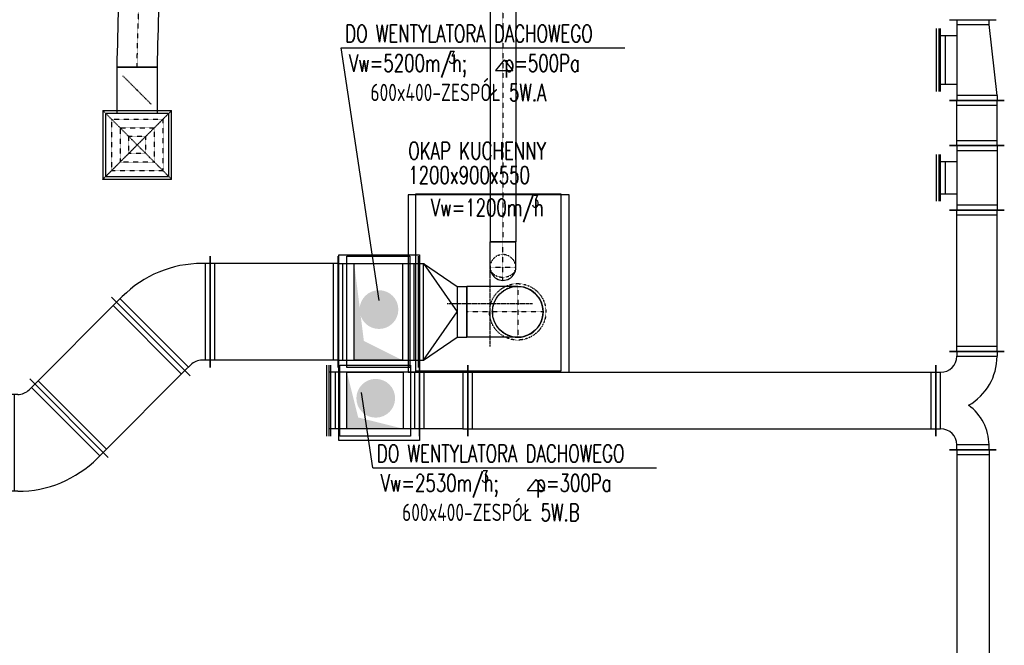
# Model space of a CAD drawing. Extents: x -7228 to 74941, y -112898 to 85621.
# Tile 178 of 256: x 19539 to 20150, y 36648 to 37036. Entities that reach past the tile are written whole.
import ezdxf

# ---------------------------------------------------------------- set-up
doc = ezdxf.new("R2010")
doc.units = 0
doc.linetypes.add('DASHDOT', pattern=[1, 0.5, -0.25, 0, -0.25])
doc.linetypes.add('DASHED', pattern=[0.75, 0.5, -0.25])
doc.layers.get('0').update_dxf_attribs({"color": 101, "linetype": 'CONTINUOUS'})
for name, color, linetype in [('BB-went-opis', 8, 'CONTINUOUS'), ('E35', 6, 'CONTINUOUS'), ('FLUID-N5', 7, 'CONTINUOUS'), ('FLUID-N5-SYM', 7, 'CONTINUOUS'), ('FLUID-W5A', 7, 'CONTINUOUS'), ('FLUID-W5A-SYM', 7, 'CONTINUOUS'), ('FLUID-W5B', 7, 'CONTINUOUS'), ('Ins-went', 141, 'CONTINUOUS'), ('m-went-klapy', 2, 'CONTINUOUS'), ('m-went-odnośniki', 255, 'CONTINUOUS'), ('m-went-opis', 86, 'CONTINUOUS'), ('m-went-wywiew', 1, 'CONTINUOUS'), ('Ramki', 5, 'CONTINUOUS')]:
    doc.layers.add(name, color=color, linetype=linetype)
doc.styles.add('tab-bud$0$ROMANS', font='romans', dxfattribs={"width": 0.7})
doc.linetypes.add('ZIGZAG', pattern='A,0.00254,-5.08,[131,ltypeshp.shx,S=5.08,R=0,X=-5.08,Y=0],-10.16,[131,ltypeshp.shx,S=5.08,R=180,X=5.08,Y=0],-5.08', length=20.32254)

# ---------------------------------------------------------------- blocks, each defined once
blk = doc.blocks.new('*U6797')
at = {"color": 1, "linetype": 'Continuous', "lineweight": -2}
for p, q in [((-250, -345), (-250, 345)), ((250, 345), (250, -345))]:
    blk.add_line(p, q, dxfattribs=at)
at = {"color": 4, "linetype": 'Continuous'}
for p, q in [((-195, -345), (-195, 345)), ((-195, 345), (195, 345)), ((195, 345), (195, -345)), ((-220, -300), (-220, 300)), ((220, 300), (220, -300)), ((195, -345), (-195, -345))]:
    blk.add_line(p, q, dxfattribs=at)
at = {"color": 0, "linetype": 'ByBlock', "lineweight": -2}
for p, q in [((-250, 300), (250, 300)), ((-150, -300), (-150, 300)), ((-150, 300), (150, 300)), ((150, 300), (150, -300)), ((-250, -300), (250, -300)), ((150, -300), (-150, -300))]:
    blk.add_line(p, q, dxfattribs=at)
blk = doc.blocks.new('*U6798')
at = {"color": 1, "linetype": 'Continuous', "lineweight": -2}
for p, q in [((-397, -345), (-397, 345)), ((397, 345), (397, -345))]:
    blk.add_line(p, q, dxfattribs=at)
at = {"color": 0, "linetype": 'ByBlock', "lineweight": -2}
for p, q in [((-397, 300), (397, 300)), ((-397, -300), (397, -300))]:
    blk.add_line(p, q, dxfattribs=at)
at = {"color": 4, "linetype": 'Continuous'}
for p, q in [((-367, -300), (-367, 300)), ((367, 300), (367, -300))]:
    blk.add_line(p, q, dxfattribs=at)
blk = doc.blocks.new('*U6799')
at = {"color": 1, "linetype": 'Continuous', "lineweight": -2}
for p, q in [((-381.8, -173.2), (106.1, 314.7)), ((359.6, -297.5), (-330.4, -297.5))]:
    blk.add_line(p, q, dxfattribs=at)
at = {"color": 4, "linetype": 'Continuous'}
for p, q in [((-328.8, -162.6), (95.5, 261.6)), ((314.6, -267.5), (-285.4, -267.5))]:
    blk.add_line(p, q, dxfattribs=at)
at = {"color": 0, "linetype": 'ByBlock', "lineweight": -2}
for p, q in [((109.6, 247.5), (74.3, 282.8)), ((-314.6, -176.8), (-350, -141.4)), ((-285.4, -297.5), (-285.4, -247.5)), ((314.6, -297.5), (314.6, -247.5))]:
    blk.add_line(p, q, dxfattribs=at)
for radius in [700, 100]:
    blk.add_arc((-385.4, -247.5), radius, 0, 45, dxfattribs=at)
blk = doc.blocks.new('*U6800')
at = {"color": 1, "linetype": 'Continuous', "lineweight": -2}
for p, q in [((-359, -345), (-359, 345)), ((359, 345), (359, -345))]:
    blk.add_line(p, q, dxfattribs=at)
at = {"color": 0, "linetype": 'ByBlock', "lineweight": -2}
for p, q in [((-359, 300), (359, 300)), ((-359, -300), (359, -300))]:
    blk.add_line(p, q, dxfattribs=at)
at = {"color": 4, "linetype": 'Continuous'}
for p, q in [((-329, -300), (-329, 300)), ((329, 300), (329, -300))]:
    blk.add_line(p, q, dxfattribs=at)
blk = doc.blocks.new('*U6801')
at = {"color": 1, "linetype": 'Continuous', "lineweight": -2}
for p, q in [((-106.1, 314.7), (381.8, -173.2)), ((330.4, -297.5), (-359.6, -297.5))]:
    blk.add_line(p, q, dxfattribs=at)
at = {"color": 0, "linetype": 'ByBlock', "lineweight": -2}
for p, q in [((-109.6, 247.5), (-74.3, 282.8)), ((314.6, -176.8), (350, -141.4)), ((-314.6, -297.5), (-314.6, -247.5)), ((285.4, -297.5), (285.4, -247.5))]:
    blk.add_line(p, q, dxfattribs=at)
at = {"color": 4, "linetype": 'Continuous'}
for p, q in [((-95.5, 261.6), (328.8, -162.6)), ((285.4, -267.5), (-314.6, -267.5))]:
    blk.add_line(p, q, dxfattribs=at)
at = {"color": 0, "linetype": 'ByBlock', "lineweight": -2}
for radius in [700, 100]:
    blk.add_arc((385.4, -247.5), radius, 135, 180, dxfattribs=at)
blk = doc.blocks.new('*U6840')
at = {"color": 1, "linetype": 'Continuous', "lineweight": -2}
for p, q in [((-1452.5, -220), (-1452.5, 220)), ((1452.5, 220), (1452.5, -220))]:
    blk.add_line(p, q, dxfattribs=at)
at = {"color": 0, "linetype": 'ByBlock', "lineweight": -2}
for p, q in [((-1452.5, 175), (1452.5, 175)), ((-1452.5, -175), (1452.5, -175))]:
    blk.add_line(p, q, dxfattribs=at)
at = {"color": 4, "linetype": 'Continuous'}
for p, q in [((-1422.5, -175), (-1422.5, 175)), ((1422.5, 175), (1422.5, -175))]:
    blk.add_line(p, q, dxfattribs=at)
blk = doc.blocks.new('*U6841')
at = {"color": 1, "linetype": 'Continuous', "lineweight": -2}
for p, q in [((-305, -105), (-305, 235)), ((305, 185), (305, -105)), ((220, -190), (-220, -190))]:
    blk.add_line(p, q, dxfattribs=at)
at = {"color": 0, "linetype": 'ByBlock', "lineweight": -2}
for p, q in [((-305, 190), (-275, 190)), ((305, 140), (275, 140)), ((-305, -60), (-275, -60)), ((305, -60), (275, -60)), ((-175, -190), (-175, -160)), ((175, -190), (175, -160))]:
    blk.add_line(p, q, dxfattribs=at)
at = {"color": 4, "linetype": 'Continuous'}
for p, q in [((-275, -60), (-275, 190)), ((275, 140), (275, -60)), ((175, -160), (-175, -160))]:
    blk.add_line(p, q, dxfattribs=at)
at = {"color": 0, "linetype": 'ByBlock', "lineweight": -2}
for centre, radius, start, end in [((-275, -160), 350, 29.52627, 90), ((275, -160), 300, 90, 144.9032), ((-275, -160), 100, 0, 90), ((275, -160), 100, 90, 180)]:
    blk.add_arc(centre, radius, start, end, dxfattribs=at)
blk = doc.blocks.new('*U6842')
at = {"color": 1, "linetype": 'Continuous', "lineweight": -2}
for p, q in [((-1531.5, -145), (-1531.5, 145)), ((1531.5, 145), (1531.5, -145))]:
    blk.add_line(p, q, dxfattribs=at)
at = {"color": 0, "linetype": 'ByBlock', "lineweight": -2}
for p, q in [((-1531.5, 100), (1531.5, 100)), ((-1531.5, -100), (1531.5, -100))]:
    blk.add_line(p, q, dxfattribs=at)
at = {"color": 4, "linetype": 'Continuous'}
for p, q in [((-1501.5, -100), (-1501.5, 100)), ((1501.5, 100), (1501.5, -100))]:
    blk.add_line(p, q, dxfattribs=at)
blk = doc.blocks.new('*U6856')
at = {"color": 1, "linetype": 'Continuous', "lineweight": -2}
for p, q in [((-438, -170), (-438, 170)), ((438, 170), (438, -170))]:
    blk.add_line(p, q, dxfattribs=at)
at = {"color": 0, "linetype": 'ByBlock', "lineweight": -2}
for p, q in [((-438, 125), (438, 125)), ((-438, -125), (438, -125))]:
    blk.add_line(p, q, dxfattribs=at)
at = {"color": 4, "linetype": 'Continuous'}
for p, q in [((-408, -125), (-408, 125)), ((408, 125), (408, -125))]:
    blk.add_line(p, q, dxfattribs=at)
blk = doc.blocks.new('*U6857')
at = {"color": 1, "linetype": 'Continuous', "lineweight": -2}
for p, q in [((-200, -170), (-200, 170)), ((200, 170), (200, -170)), ((145, -225), (-145, -225))]:
    blk.add_line(p, q, dxfattribs=at)
at = {"color": 0, "linetype": 'ByBlock', "lineweight": -2}
for p, q in [((-200, 125), (200, 125)), ((-200, -125), (200, -125)), ((-100, -125), (-100, -225)), ((100, -225), (100, -125))]:
    blk.add_line(p, q, dxfattribs=at)
at = {"color": 4, "linetype": 'Continuous'}
for p, q in [((-170, -125), (-170, 125)), ((170, 125), (170, -125)), ((100, -195), (-100, -195))]:
    blk.add_line(p, q, dxfattribs=at)
blk = doc.blocks.new('*U6858')
at = {"color": 1, "linetype": 'Continuous', "lineweight": -2}
for p, q in [((-140, -170), (-140, 170)), ((140, 170), (140, -170))]:
    blk.add_line(p, q, dxfattribs=at)
at = {"color": 0, "linetype": 'ByBlock', "lineweight": -2}
for p, q in [((-140, 125), (140, 125)), ((-140, -125), (140, -125))]:
    blk.add_line(p, q, dxfattribs=at)
at = {"color": 4, "linetype": 'Continuous'}
for p, q in [((-110, -125), (-110, 125)), ((110, 125), (110, -125))]:
    blk.add_line(p, q, dxfattribs=at)
blk = doc.blocks.new('*U6859')
at = {"color": 4, "linetype": 'Continuous'}
blk.add_line((-145, 25), (145, 25), dxfattribs=at)
at = {"color": 0, "linetype": 'ByBlock', "lineweight": -2}
for p, q in [((-145, 10), (145, 10)), ((-100, 0), (-100, 10)), ((100, 0), (100, 10))]:
    blk.add_line(p, q, dxfattribs=at)
blk = doc.blocks.new('*U6860')
at = {"color": 0, "linetype": 'ByBlock', "lineweight": -2}
for p, q in [((220, 125), (-220, 75)), ((220, 125), (250, 125)), ((-220, 75), (-250, 75)), ((-250, -125), (250, -125)), ((-150, -125), (-150, -225)), ((150, -225), (150, -125))]:
    blk.add_line(p, q, dxfattribs=at)
at = {"color": 4, "linetype": 'Continuous'}
for p, q in [((220, 125), (220, -125)), ((-220, -125), (-220, 75)), ((150, -195), (-150, -195))]:
    blk.add_line(p, q, dxfattribs=at)
at = {"color": 1, "linetype": 'Continuous', "lineweight": -2}
for p, q in [((250, 170), (250, -170)), ((-250, -170), (-250, 120)), ((195, -225), (-195, -225))]:
    blk.add_line(p, q, dxfattribs=at)
blk = doc.blocks.new('*U6861')
at = {"color": 4, "linetype": 'Continuous'}
blk.add_line((-195, 25), (195, 25), dxfattribs=at)
at = {"color": 0, "linetype": 'ByBlock', "lineweight": -2}
for p, q in [((-195, 10), (195, 10)), ((-150, 0), (-150, 10)), ((150, 0), (150, 10))]:
    blk.add_line(p, q, dxfattribs=at)
blk = doc.blocks.new('*U6873')
at = {"color": 1, "linetype": 'Continuous', "lineweight": -2}
for p, q in [((-275, -220), (-275, 220)), ((275, 220), (275, -220))]:
    blk.add_line(p, q, dxfattribs=at)
at = {"color": 4, "linetype": 'Continuous'}
for p, q in [((-220, -220), (-220, 220)), ((-220, 220), (220, 220)), ((220, 220), (220, -220)), ((-245, -175), (-245, 175)), ((245, 175), (245, -175)), ((220, -220), (-220, -220))]:
    blk.add_line(p, q, dxfattribs=at)
at = {"color": 0, "linetype": 'ByBlock', "lineweight": -2}
for p, q in [((-275, 175), (275, 175)), ((-175, -175), (-175, 175)), ((-175, 175), (175, 175)), ((175, 175), (175, -175)), ((-275, -175), (275, -175)), ((175, -175), (-175, -175))]:
    blk.add_line(p, q, dxfattribs=at)
blk = doc.blocks.new('*U6874')
at = {"color": 1, "linetype": 'Continuous', "lineweight": -2}
for p, q in [((-150, -220), (-150, 220)), ((150, 220), (150, -220))]:
    blk.add_line(p, q, dxfattribs=at)
at = {"color": 0, "linetype": 'ByBlock', "lineweight": -2}
for p, q in [((-120, 175), (-150, 175)), ((120, 175), (-120, 175)), ((120, 175), (150, 175)), ((-120, -175), (-150, -175)), ((120, -175), (-120, -175)), ((120, -175), (150, -175))]:
    blk.add_line(p, q, dxfattribs=at)
at = {"color": 4, "linetype": 'Continuous'}
for p, q in [((-120, -175), (-120, 175)), ((120, 175), (120, -175))]:
    blk.add_line(p, q, dxfattribs=at)
blk = doc.blocks.new('*U6875')
at = {"color": 4, "linetype": 'Continuous'}
blk.add_line((-220, 25), (220, 25), dxfattribs=at)
at = {"color": 0, "linetype": 'ByBlock', "lineweight": -2}
for p, q in [((-220, 10), (220, 10)), ((-175, 0), (-175, 10)), ((175, 0), (175, 10))]:
    blk.add_line(p, q, dxfattribs=at)
blk = doc.blocks.new('*U6479')
at = {"color": 4, "linetype": 'Continuous'}
for p, q in [((-213.5, 213.5), (213.5, 213.5)), ((-213.5, 213.5), (-213.5, -213.5)), ((213.5, -213.5), (213.5, 213.5)), ((213.5, -213.5), (-213.5, -213.5))]:
    blk.add_line(p, q, dxfattribs=at)
at = {"color": 4, "linetype": 'DASHED'}
for p, q in [((-213.5, 213.5), (0, 0)), ((213.5, 213.5), (0, 0)), ((-160.1, 160.1), (160.1, 160.1)), ((-160.1, 160.1), (-160.1, -160.1)), ((160.1, -160.1), (160.1, 160.1)), ((-106.8, 106.8), (106.8, 106.8)), ((-106.8, 106.8), (-106.8, -106.8)), ((106.8, -106.8), (106.8, 106.8)), ((-213.5, -213.5), (0, 0)), ((-53.4, 53.4), (53.4, 53.4)), ((-53.4, 53.4), (-53.4, -53.4)), ((213.5, -213.5), (0, 0)), ((53.4, -53.4), (53.4, 53.4)), ((53.4, -53.4), (-53.4, -53.4)), ((106.8, -106.8), (-106.8, -106.8)), ((160.1, -160.1), (-160.1, -160.1)), ((0, -339), (-88.4, -250.6)), ((0, -339), (88.4, -427.4))]:
    blk.add_line(p, q, dxfattribs=at)
at = {"color": 0, "linetype": 'ByBlock', "lineweight": -2}
for p, q in [((-195, -195), (-195, 195)), ((195, 195), (-195, 195)), ((195, 195), (195, -195)), ((-195, -195), (195, -195)), ((-125, -195), (-125, -483)), ((125, -195), (125, -483))]:
    blk.add_line(p, q, dxfattribs=at)
at = {"color": 5, "linetype": 'Continuous', "lineweight": -2}
blk.add_line((125, -483), (-125, -483), dxfattribs=at)
at = {"color": 4, "linetype": 'Continuous'}
blk.add_lwpolyline([(-2.5, -339, 5, 5, 1), (2.5, -339, 5, 5, 1)], format="xyseb", close=True, dxfattribs=at)
blk = doc.blocks.new('*U6490')
at = {"color": 5, "linetype": 'Continuous', "lineweight": -2}
for p, q in [((-125, 0), (125, 0)), ((104.7, -759), (-145.3, -759))]:
    blk.add_line(p, q, dxfattribs=at)
at = {"color": 5, "linetype": 'ZIGZAG', "lineweight": -2, "ltscale": 0.4}
for points in [[(104.7, -759), (125, 0)], [(-145.3, -759), (-125, 0)]]:
    blk.add_spline(points, degree=3, dxfattribs=at)
at = {"layer": 'FLUID-N5-SYM', "color": 2, "linetype": 'DASHDOT', "start_tangent": (0, 1), "end_tangent": (0, 1)}
blk.add_spline([(-20.3, -759), (0, 0)], degree=3, dxfattribs=at)
blk = doc.blocks.new('*U7680')
at = {"color": 4, "linetype": 'Continuous'}
for p, q in [((-345, -195), (-345, 195)), ((-345, 195), (345, 195)), ((345, 195), (345, -195)), ((345, -195), (-345, -195))]:
    blk.add_line(p, q, dxfattribs=at)
at = {"color": 0, "linetype": 'ByBlock', "lineweight": -2}
for p, q in [((-300, -150), (-300, 150)), ((-300, 150), (300, 150)), ((300, 150), (300, -150)), ((300, -150), (-300, -150))]:
    blk.add_line(p, q, dxfattribs=at)
at = {"color": 0, "linetype": 'ByBlock'}
blk.add_solid([(-300, 150), (300, 150), (-300, -150), (-180, 90)], dxfattribs=at)
blk = doc.blocks.new('*U6836')
at = {"color": 1, "linetype": 'Continuous', "lineweight": -2}
for p, q in [((-150, -345), (-150, 345)), ((150, 157.5), (150, -157.5))]:
    blk.add_line(p, q, dxfattribs=at)
at = {"color": 0, "linetype": 'ByBlock', "lineweight": -2}
for p, q in [((-150, 300), (-120, 300)), ((-120, 300), (90, 157.5)), ((90, 157.5), (150, 157.5)), ((-120, -300), (90, -157.5)), ((90, -157.5), (150, -157.5)), ((-150, -300), (-120, -300))]:
    blk.add_line(p, q, dxfattribs=at)
at = {"color": 4, "linetype": 'Continuous'}
for p, q in [((-120, -300), (-120, 300)), ((-120, 300), (90, 0)), ((90, 157.5), (90, -157.5)), ((-120, -300), (90, 0))]:
    blk.add_line(p, q, dxfattribs=at)
blk = doc.blocks.new('*U6837')
at = {"color": 0, "linetype": 'ByBlock', "lineweight": -2}
for p, q in [((-78.75, 157.5), (236.25, 157.5)), ((-78.75, -157.5), (236.25, -157.5))]:
    blk.add_line(p, q, dxfattribs=at)
at = {"color": 1, "linetype": 'Continuous', "lineweight": -2}
blk.add_line((236.25, 157.5), (236.25, -157.5), dxfattribs=at)
at = {"color": 0, "linetype": 'ByBlock', "lineweight": -2}
blk.add_ellipse((-78.75, 0), major_axis=(0, 157.5), ratio=1, start_param=0, end_param=3.1415927, dxfattribs=at)
at = {"color": 4, "linetype": 'DASHED'}
blk.add_ellipse((-78.75, 0), major_axis=(0, 157.5), ratio=1, start_param=3.1415927, end_param=6.2831853, dxfattribs=at)
at = {"layer": 'FLUID-W5A-SYM', "color": 2, "linetype": 'DASHDOT'}
for p, q in [((-78.75, -157.5), (-78.75, 157.5)), ((-236.25, 0), (236.25, 0))]:
    blk.add_line(p, q, dxfattribs=at)
blk = doc.blocks.new('*U6838')
at = {"color": 4, "linetype": 'DASHED'}
blk.add_circle((0, 0), 175, dxfattribs=at)
at = {"color": 0, "linetype": 'ByBlock', "lineweight": -2}
blk.add_circle((0, 0), 157.5, dxfattribs=at)
blk = doc.blocks.new('*U6839')
at = {"color": 0, "linetype": 'ByBlock', "lineweight": -2}
blk.add_circle((0, 0), 157.5, dxfattribs=at)
blk = doc.blocks.new('*U6515')
at = {"color": 5, "linetype": 'Continuous', "lineweight": -2}
for p, q in [((-971, -80), (-971, 80)), ((971, 80), (971, -80))]:
    blk.add_line(p, q, dxfattribs=at)
at = {"color": 0, "linetype": 'ByBlock', "lineweight": -2}
for p, q in [((-971, 80), (971, 80)), ((-971, -80), (971, -80))]:
    blk.add_line(p, q, dxfattribs=at)
at = {"layer": 'FLUID-N5-SYM', "color": 2, "linetype": 'DASHDOT'}
blk.add_line((-971, 0), (971, 0), dxfattribs=at)
blk = doc.blocks.new('*U6516')
at = {"color": 0, "linetype": 'ByBlock', "lineweight": -2}
for p, q in [((-40, 80), (120, 80)), ((-40, -80), (120, -80))]:
    blk.add_line(p, q, dxfattribs=at)
at = {"color": 5, "linetype": 'Continuous', "lineweight": -2}
blk.add_line((120, 80), (120, -80), dxfattribs=at)
at = {"color": 0, "linetype": 'ByBlock', "lineweight": -2}
blk.add_ellipse((-40, 0), major_axis=(0, 80), ratio=1, start_param=0, end_param=3.141593, dxfattribs=at)
at = {"color": 4, "linetype": 'DASHED'}
for ratio, start_param, end_param in [(0.75, 0, 3.141593), (1, 3.141593, 6.283185)]:
    blk.add_ellipse((-40, 0), major_axis=(0, 80), ratio=ratio, start_param=start_param, end_param=end_param, dxfattribs=at)
at = {"layer": 'FLUID-N5-SYM', "color": 2, "linetype": 'DASHDOT'}
for p, q in [((-40, -80), (-40, 80)), ((-120, 0), (120, 0))]:
    blk.add_line(p, q, dxfattribs=at)
blk = doc.blocks.new('*U6876')
at = {"color": 4, "linetype": 'Continuous'}
for p, q in [((-220, -220), (-220, 220)), ((-220, 220), (220, 220)), ((220, 220), (220, -220)), ((220, -220), (-220, -220))]:
    blk.add_line(p, q, dxfattribs=at)
at = {"color": 0, "linetype": 'ByBlock', "lineweight": -2}
for p, q in [((-175, -175), (-175, 175)), ((-175, 175), (175, 175)), ((175, 175), (175, -175)), ((175, -175), (-175, -175))]:
    blk.add_line(p, q, dxfattribs=at)
at = {"color": 0, "linetype": 'ByBlock'}
blk.add_solid([(-175, 175), (175, 175), (-175, -175), (-105, 105)], dxfattribs=at)
blk = doc.blocks.new('A$C38133200')
at = {"layer": 'm-went-klapy', "ltscale": 2}
blk.add_hatch(color=256, dxfattribs=at).paths.add_polyline_path([(-12.02, 0, 1), (12.02, 0, 1)])
blk = doc.blocks.new('A$C178657CD')
at = {"layer": 'BB-went-opis'}
blk.add_blockref('A$C38133200', (-0.67, 0.34), dxfattribs=at)
blk = doc.blocks.new('A$C57440DA0')
at = {"layer": 'Ins-went'}
for p, q in [((1489, -2826.37), (1539, -2826.37)), ((1489, -2876.37), (1489, -2826.37)), ((1539, -2826.37), (1539, -2876.37)), ((1489, -2941.37), (1489, -2876.37)), ((1539, -2876.37), (1539, -2941.37)), ((1539, -2941.37), (1489, -2941.37))]:
    blk.add_line(p, q, dxfattribs=at)
at = {"layer": 'm-went-odnośniki'}
for p, q in [((1513.92, -2854.6), (1490.34, -2698.02)), ((1490.34, -2698.02), (1666.48, -2698.02)), ((1510.01, -2958.4), (1503.05, -2911.58)), ((1510.01, -2958.4), (1686.15, -2958.4))]:
    blk.add_line(p, q, dxfattribs=at)
at = {"layer": 'm-went-opis'}
for p, q in [((1591.52, -2705.32), (1586.16, -2712.06)), ((1591.52, -2705.32), (1596.88, -2712.06)), ((1586.16, -2712.06), (1596.88, -2712.06)), ((1611.19, -2965.7), (1605.83, -2972.44)), ((1611.19, -2965.7), (1616.55, -2972.44)), ((1605.83, -2972.44), (1616.55, -2972.44))]:
    blk.add_line(p, q, dxfattribs=at)
at = {"layer": 'm-went-wywiew', "linetype": 'DASHED', "ltscale": 0.5}
for p, q in [((1536.8, -2898.48), (1536.8, -2788.48)), ((1536.8, -2788.48), (1626.8, -2788.48)), ((1626.8, -2788.48), (1626.8, -2898.48)), ((1627, -2898.48), (1536.8, -2898.48)), ((1626.8, -2898.48), (1536.8, -2898.48))]:
    blk.add_line(p, q, dxfattribs=at)
at = {"layer": 'm-went-wywiew', "color": 9, "linetype": 'DASHED'}
for p, q in [((1582.63, -2830.06), (1582.63, -2883.25)), ((1609.22, -2856.65), (1556.03, -2856.65))]:
    blk.add_line(p, q, dxfattribs=at)
at = {"layer": 'Ramki'}
blk.add_lwpolyline([(1532, -2899.16), (1632, -2899.16), (1632, -2789.16), (1532, -2789.16)], close=True, dxfattribs=at)
for p in [(1514.56, -2860.59, -3630), (1512.56, -2915.59, -3630)]:
    blk.add_blockref('A$C178657CD', p)
at = {"layer": 'FLUID-N5', "color": 5, "linetype": 'Continuous'}
for name, p, xscale, yscale, zscale, rotation in [('*U6515', (1590.81, -2721.05), 0.09999999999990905, 0.09999999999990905, 0.1, 269.999999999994), ('*U6490', (1365.88, -2633.95), 0.1, 0.1, 0.1, 359.9999999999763), ('*U6479', (1363.85, -2758.15), 0.1000000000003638, 0.1000000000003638, 0.1, 179.9999999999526), ('*U6516', (1590.81, -2830.15), 0.09999999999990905, 0.09999999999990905, 0.09999999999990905, 90.00000000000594)]:
    blk.add_blockref(name, p, dxfattribs=dict(at, xscale=xscale, yscale=yscale, zscale=zscale, rotation=rotation))
at = {"layer": 'FLUID-W5A', "color": 1, "linetype": 'Continuous'}
for name, p, xscale, yscale, zscale, rotation in [('*U6799', (1379.35, -2863.12), 0.1, 0.1, 0.1, 89.99999999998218), ('*U6798', (1448.8, -2861.66), 0.1, 0.1, 0.1, 179.9999999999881), ('*U7680', (1513.5, -2861.66), 0.0999999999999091, 0.0999999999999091, 0.1, 90.00000000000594), ('*U6837', (1592.12, -2861.66), 0.09999999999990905, 0.09999999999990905, 0.09999999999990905, 180.0000000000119), ('*U6800', (1346.9, -2902.29), 0.1, 0.1, 0.1, 224.9999999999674), ('*U6801', (1299.44, -2947.68), 0.1, 0.1, 0.1, 134.9999999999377)]:
    blk.add_blockref(name, p, dxfattribs=dict(at, xscale=xscale, yscale=yscale, zscale=zscale, rotation=rotation))
at = {"layer": 'FLUID-W5A', "color": 1, "linetype": 'Continuous', "zscale": 0.1}
for name, p, xscale, yscale in [('*U6797', (1513.5, -2861.66), 0.09999999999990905, 0.09999999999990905), ('*U6836', (1553.5, -2861.66), 0.1, 0.1), ('*U6838', (1600, -2861.66), 0.09999999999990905, 0.09999999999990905), ('*U6839', (1600, -2861.66), 0.09999999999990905, 0.09999999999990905)]:
    blk.add_blockref(name, p, dxfattribs=dict(at, xscale=xscale, yscale=yscale))
at = {"layer": 'FLUID-W5B', "color": 1, "linetype": 'Continuous'}
for name, p, xscale, yscale, zscale, rotation in [('*U6860', (1885, -2705.51), 0.09999999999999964, 0.09999999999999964, 0.1, 269.9999999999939), ('*U6861', (1862.5, -2705.51), 0.1, 0.1, 0.1, 89.99999999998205), ('*U6858', (1885, -2744.56), 0.1, 0.1, 0.1, 89.99999999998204), ('*U6857', (1885, -2778.56), 0.1, 0.1, 0.1, 269.9999999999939), ('*U6859', (1862.5, -2778.56), 0.1, 0.1, 0.1, 89.99999999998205), ('*U6856', (1885, -2842.36), 0.1, 0.1, 0.1, 89.99999999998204), ('*U6841', (1878.5, -2916.66), 0.1, 0.1, 0.09999999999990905, 269.9999999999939), ('*U6875', (1484, -2916.66), 0.09999999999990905, 0.09999999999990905, 0.1, 90.00000000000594), ('*U6873', (1511.5, -2916.66), 0.09999999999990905, 0.09999999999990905, 0.1, 180.0000000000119), ('*U6876', (1511.5, -2916.66), 0.09999999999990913, 0.09999999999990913, 0.1, 90.00000000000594), ('*U6842', (1882.5, -3100.31), 0.1, 0.1, 0.1, 269.9999999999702)]:
    blk.add_blockref(name, p, dxfattribs=dict(at, xscale=xscale, yscale=yscale, zscale=zscale, rotation=rotation))
at = {"layer": 'FLUID-W5B', "color": 1, "linetype": 'Continuous', "zscale": 0.1}
for name, p, xscale, yscale in [('*U6874', (1554, -2916.66), 0.09999999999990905, 0.09999999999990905), ('*U6840', (1714.25, -2916.66), 0.1, 0.1)]:
    blk.add_blockref(name, p, dxfattribs=dict(at, xscale=xscale, yscale=yscale))
at = {"layer": 'm-went-opis', "style": 'tab-bud$0$ROMANS', "width": 0.7}
for s, height, p in [('DO WENTYLATORA DACHOWEGO', 10.7572, (1492.94, -2694.5)), ('3', 7.53, (1556.94, -2707.58)), ('Vw=5200m/h;   p=500Pa', 10.7572, (1495.31, -2712.78)), ('600x400-ZESPÓŁ 5W.A', 10.7572, (1508.58, -2730.99)), ('OKAP KUCHENNY ', 10.7572, (1532.07, -2767.16)), ('1200x900x550', 10.7572, (1532.07, -2782.22)), ('Vw=1200m/h', 10.757, (1546.13, -2802.37)), ('3', 7.53, (1608.68, -2796.86)), ('DO WENTYLATORA DACHOWEGO', 10.7572, (1512.61, -2954.88)), ('Vw=2530m/h;   p=300Pa', 10.7572, (1514.98, -2973.16)), ('3', 7.53, (1577.48, -2967.47)), ('600x400-ZESPÓŁ 5W.B', 10.7572, (1528.24, -2991.37))]:
    blk.add_text(s, height=height, rotation=0, dxfattribs=at).set_placement(p)

msp = doc.modelspace()

# ---------------------------------------------------------------- block references
at = {"layer": 'E35'}
msp.add_blockref('A$C57440DA0', (18248.5, 39716.472), dxfattribs=at)

doc.saveas('drawing.dxf')
